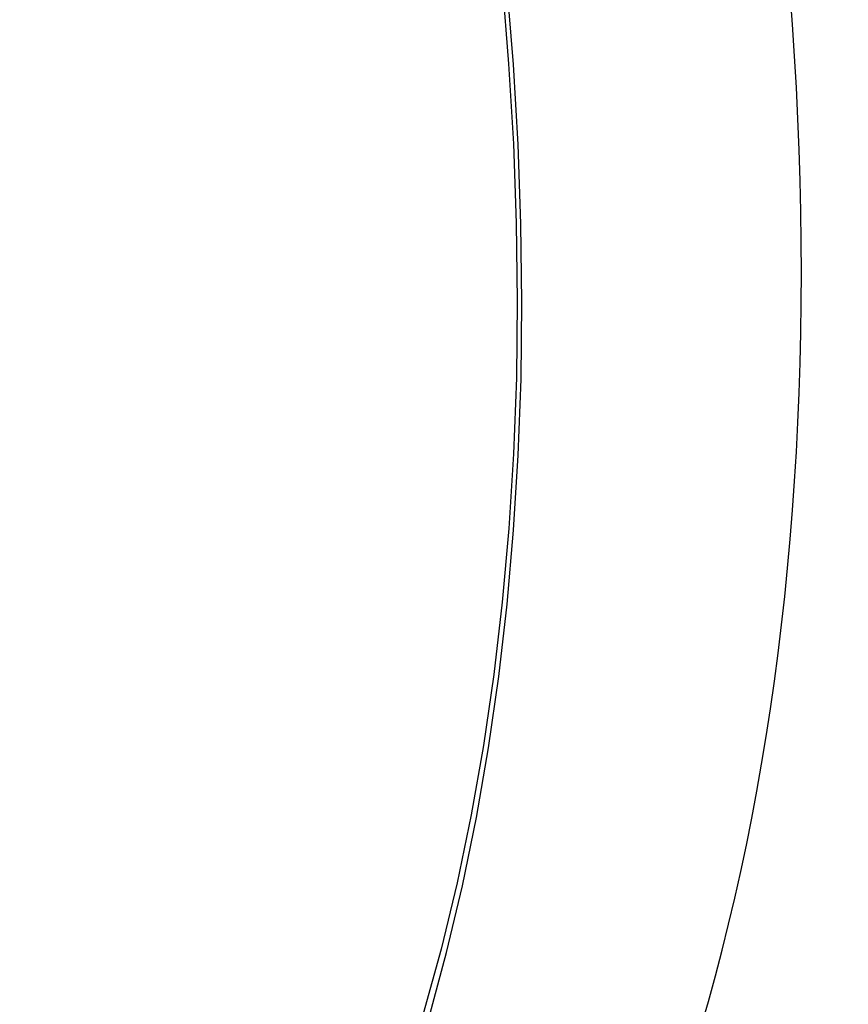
# Model space of a CAD drawing. Header units: inches. Extents: x 25 to 627, y 68 to 290.
# Tile 150 of 250: x 534.268 to 534.571, y 269.735 to 270.095. Entities that reach past the tile are written whole.
import ezdxf

# ---------------------------------------------------------------- set-up
doc = ezdxf.new("R2010")
doc.units = ezdxf.units.IN
doc.header["$MEASUREMENT"] = 0
doc.layers.add('Visible Edges(ANSI)', color=7, linetype='Continuous', lineweight=25)
doc.layers.add('Visible Tangent Edges(ANSI)', color=7, linetype='Continuous', lineweight=25)

msp = doc.modelspace()

# ---------------------------------------------------------------- linework, layer by layer
at = {"layer": 'Visible Edges(ANSI)'}
msp.add_ellipse((533.63516, 270.5331), major_axis=(-0.64961, 1.12515), ratio=0.57735, start_param=3.59073, end_param=4.263252, dxfattribs=at)
at = {"layer": 'Visible Tangent Edges(ANSI)', "flags": 128}
for points in [[(534.40078, 270.35348), (534.40856, 270.32222), (534.41568, 270.2911), (534.42214, 270.26013), (534.42795, 270.22934), (534.43309, 270.19875), (534.43755, 270.1684), (534.44134, 270.13829), (534.44445, 270.10845), (534.44688, 270.07889), (534.44862, 270.04966), (534.44968, 270.02079), (534.45004, 269.99231), (534.44971, 269.96421), (534.44869, 269.93651), (534.44697, 269.9092), (534.44456, 269.88232), (534.44146, 269.85591), (534.43766, 269.83), (534.43318, 269.80462), (534.42802, 269.7798), (534.4222, 269.75557), (534.4157, 269.73195)], [(534.41778, 269.7307), (534.42421, 269.75442), (534.42999, 269.77875), (534.43509, 269.80367), (534.43952, 269.82915), (534.44327, 269.85515), (534.44633, 269.88165), (534.44871, 269.90862), (534.4504, 269.936), (534.45141, 269.96378), (534.45173, 269.99194), (534.45137, 270.0205), (534.45034, 270.04943), (534.44862, 270.07873), (534.44623, 270.10836), (534.44316, 270.13828), (534.43941, 270.16845), (534.435, 270.19888), (534.42991, 270.22955), (534.42416, 270.26042), (534.41775, 270.29148), (534.41068, 270.32269), (534.40296, 270.35405)]]:
    msp.add_lwpolyline(points, dxfattribs=at)
at = {"layer": 'Visible Tangent Edges(ANSI)'}
msp.add_ellipse((534.0166, 270.19078), major_axis=(-0.17318, 0.29996), ratio=0.57735, start_param=5.05527, end_param=10.652693, dxfattribs=at)
msp.add_ellipse((534.01719, 270.19112), major_axis=(-0.17111, 0.29637), ratio=0.57735, dxfattribs=at)

doc.saveas('drawing.dxf')
